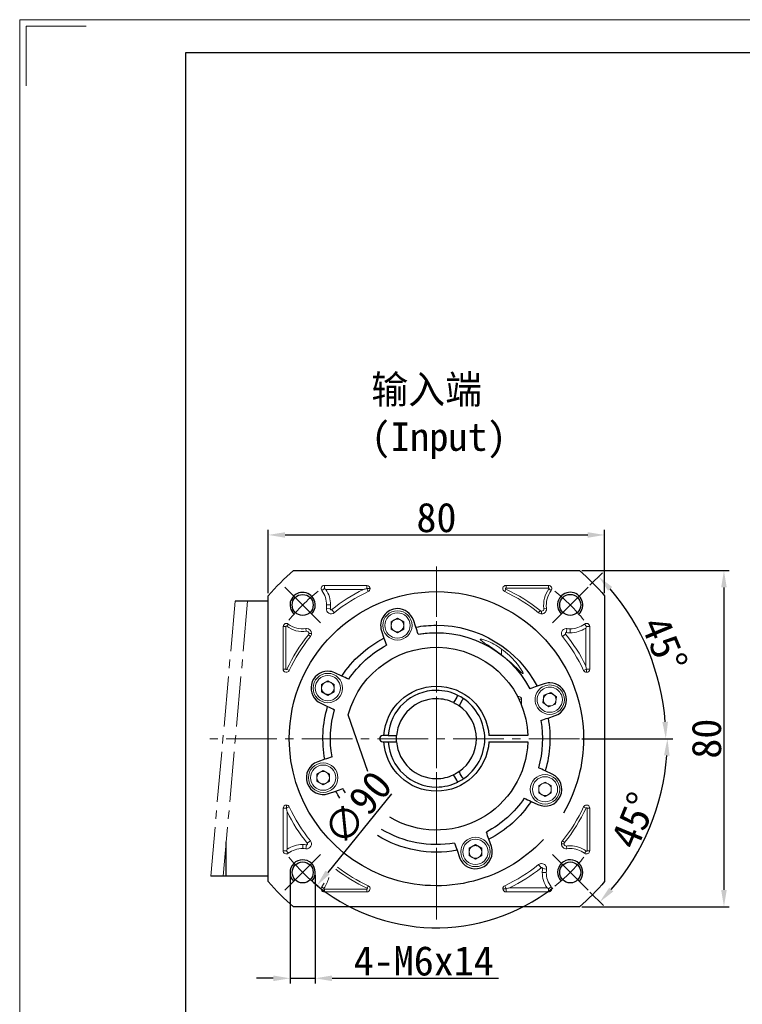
# Model space of a CAD drawing. Header units: millimetres. Extents: x 7456 to 8119, y -872 to -403.
# Tile 2 of 9: x 7456 to 7628, y -637 to -403. Entities that reach past the tile are written whole.
import ezdxf

# ---------------------------------------------------------------- set-up
doc = ezdxf.new("R2010")
doc.units = ezdxf.units.MM
doc.header["$PDSIZE"] = -5
doc.linetypes.add('ACAD_ISO10W100', pattern=[18, 12, -3, 0, -3])
doc.linetypes.add('点画线', pattern=[18, 12, -2, 2, -2])
doc.layers.get('0').update_dxf_attribs({"lineweight": 18})
doc.layers.get('Defpoints').update_dxf_attribs({"lineweight": 18})
for name, color, linetype, lineweight in [('7中心线层', 7, '点画线', 18), ('中性线', 1, 'ACAD_ISO10W100', 15), ('图框_外框线', 7, 'Continuous', 18), ('尺寸线', 7, 'Continuous', 25), ('尺寸线层', 3, 'Continuous', 18), ('粗实线', 7, 'Continuous', 40)]:
    doc.layers.add(name, color=color, linetype=linetype, lineweight=lineweight)
doc.styles.add('工程字', font='txt')
doc.dimstyles.new('ISO-25', dxfattribs={"dimtxt": 7, "dimasz": 4, "dimexe": 1.25, "dimexo": 0.625, "dimtad": 1, "dimtxsty": '工程字', "dimcen": 2, "dimdle": 8, "dimadec": 0, "dimazin": 0, "dimtfac": 1, "dimtmove": 0, "dimatfit": 3, "dimfxl": 1, "dimarcsym": 0})

# ---------------------------------------------------------------- blocks, each defined once
blk = doc.blocks.new('*D13')
at = {"layer": 'Defpoints', "color": 0}
for p in [(7594.99, -525.68), (7514.99, -540.16), (7594.99, -540.16)]:
    blk.add_point(p, dxfattribs=at)
at = {"layer": '尺寸线层', "color": 0, "lineweight": -2}
for p, q in [((7514.99, -539.53), (7514.99, -524.43)), ((7594.99, -539.53), (7594.99, -524.43)), ((7518.99, -525.68), (7590.99, -525.68))]:
    blk.add_line(p, q, dxfattribs=at)
at = {"layer": '尺寸线层', "color": 0}
for points in [[(7518.99, -525.02), (7518.99, -526.35), (7514.99, -525.68)], [(7590.99, -526.35), (7590.99, -525.02), (7594.99, -525.68)]]:
    blk.add_solid(points, dxfattribs=at)
at = {"layer": '尺寸线层', "color": 0, "insert": (7554.99, -521.56), "char_height": 7, "attachment_point": 5, "style": '工程字'}
blk.add_mtext('\\A1;80', dxfattribs=at)
blk = doc.blocks.new('*D14')
at = {"layer": 'Defpoints', "color": 0}
for p in [(7588.99, -534.16), (7588.99, -614.16), (7623.38, -614.16)]:
    blk.add_point(p, dxfattribs=at)
at = {"layer": '尺寸线层', "color": 0, "lineweight": -2}
for p, q in [((7589.61, -534.16), (7624.63, -534.16)), ((7623.38, -538.16), (7623.38, -610.16)), ((7589.61, -614.16), (7624.63, -614.16))]:
    blk.add_line(p, q, dxfattribs=at)
at = {"layer": '尺寸线层', "color": 0}
for points in [[(7624.04, -538.16), (7622.71, -538.16), (7623.38, -534.16)], [(7622.71, -610.16), (7624.04, -610.16), (7623.38, -614.16)]]:
    blk.add_solid(points, dxfattribs=at)
at = {"layer": '尺寸线层', "color": 0, "insert": (7619.25, -574.16), "char_height": 7, "attachment_point": 5, "rotation": 90, "style": '工程字'}
blk.add_mtext('\\A1;80', dxfattribs=at)
blk = doc.blocks.new('*D15')
at = {"layer": 'Defpoints', "color": 0}
for p in [(7583.38, -539.25), (7526.59, -609.07)]:
    blk.add_point(p, dxfattribs=at)
at = {"layer": '尺寸线层', "color": 0, "lineweight": -2}
blk.add_line((7544.29, -587.31), (7529.12, -605.97), dxfattribs=at)
blk.add_arc((7554.99, -574.16), 45, 229.2889, 307.9622, dxfattribs=at)
at = {"layer": '尺寸线层', "color": 0}
blk.add_solid([(7528.6, -605.55), (7529.63, -606.39), (7526.59, -609.07)], dxfattribs=at)
at = {"layer": '尺寸线层', "color": 0, "insert": (7536.22, -590.7), "char_height": 7, "attachment_point": 5, "rotation": 50.8805, "style": '工程字'}
blk.add_mtext('∅90', dxfattribs=at)
blk = doc.blocks.new('*D16')
at = {"layer": 'Defpoints', "color": 0}
for p in [(7591.05, -538.1), (7582.56, -546.58), (7607.69, -560.04), (7501.07, -574.16), (7588.99, -574.16)]:
    blk.add_point(p, dxfattribs=at)
at = {"layer": '尺寸线层', "color": 0, "lineweight": -2}
for p, q in [((7591.49, -537.65), (7594.45, -534.69)), ((7589.61, -574.16), (7610.8, -574.16))]:
    blk.add_line(p, q, dxfattribs=at)
blk.add_arc((7554.99, -574.16), 54.56, 4.2014, 40.7986, dxfattribs=at)
at = {"layer": '尺寸线层', "color": 0}
for points in [[(7596.78, -538.05), (7595.8, -538.96), (7593.57, -535.58)], [(7608.73, -570.19), (7610.07, -570.14), (7609.55, -574.16)]]:
    blk.add_solid(points, dxfattribs=at)
at = {"layer": '尺寸线层', "color": 0, "insert": (7609.2, -551.7), "char_height": 7, "attachment_point": 5, "rotation": 292.5, "style": '工程字'}
blk.add_mtext('45%%d', dxfattribs=at)
blk = doc.blocks.new('*D17')
at = {"layer": 'Defpoints', "color": 0}
for p in [(7501.07, -574.16), (7588.99, -574.16), (7582.56, -601.74), (7602.57, -601.63), (7591.05, -610.22)]:
    blk.add_point(p, dxfattribs=at)
at = {"layer": '尺寸线层', "color": 0, "lineweight": -2}
for p, q in [((7589.61, -574.16), (7611.18, -574.16)), ((7591.49, -610.66), (7594.72, -613.89))]:
    blk.add_line(p, q, dxfattribs=at)
blk.add_arc((7554.99, -574.16), 54.94, 319.1722, 355.8278, dxfattribs=at)
at = {"layer": '尺寸线层', "color": 0}
for points in [[(7610.45, -578.18), (7609.12, -578.13), (7609.93, -574.16)], [(7596.07, -609.63), (7597.05, -610.53), (7593.84, -613.01)]]:
    blk.add_solid(points, dxfattribs=at)
at = {"layer": '尺寸线层', "color": 0, "insert": (7601.94, -593.61), "char_height": 7, "attachment_point": 5, "rotation": 67.5, "style": '工程字'}
blk.add_mtext('45%%d', dxfattribs=at)
blk = doc.blocks.new('*D22')
at = {"layer": 'Defpoints', "color": 0}
for p in [(7520.17, -605.97), (7526.17, -605.97), (7526.17, -631.18)]:
    blk.add_point(p, dxfattribs=at)
at = {"layer": '尺寸线层', "color": 0, "lineweight": -2}
for p, q in [((7520.17, -606.6), (7520.17, -632.43)), ((7526.17, -606.6), (7526.17, -632.43)), ((7516.17, -631.18), (7512.17, -631.18)), ((7520.17, -631.18), (7526.17, -631.18)), ((7530.17, -631.18), (7569.75, -631.18))]:
    blk.add_line(p, q, dxfattribs=at)
at = {"layer": '尺寸线层', "color": 0}
for points in [[(7516.17, -631.85), (7516.17, -630.51), (7520.17, -631.18)], [(7530.17, -630.51), (7530.17, -631.85), (7526.17, -631.18)]]:
    blk.add_solid(points, dxfattribs=at)
at = {"layer": '尺寸线层', "color": 0, "insert": (7551.96, -627.06), "char_height": 7, "attachment_point": 5, "style": '工程字'}
blk.add_mtext('4-M6x14', dxfattribs=at)

msp = doc.modelspace()

# ---------------------------------------------------------------- linework, layer by layer
for p, q in [((7528.3231, -538.4594), (7527.7098, -538.9208)), ((7538.4258, -537.6919), (7528.3231, -537.6919)), ((7528.3231, -538.4594), (7528.3231, -537.6919)), ((7528.6746, -538.6408), (7537.6231, -538.6408)), ((7538.4258, -538.4594), (7538.4258, -537.6919)), ((7538.4258, -538.4594), (7539.1933, -538.4594)), ((7538.4258, -538.4594), (7538.7488, -539.1556)), ((7571.4897, -538.5802), (7571.2228, -539.1556)), ((7581.6485, -537.6919), (7571.5458, -537.6919)), ((7571.5458, -538.3261), (7571.5458, -537.6919)), ((7571.5458, -538.3261), (7581.6485, -538.3261)), ((7581.6485, -538.3261), (7581.6485, -537.6919)), ((7581.755, -538.5395), (7582.2618, -538.9208)), ((7529.7392, -543.2449), (7528.7991, -543.1154)), ((7528.8523, -542.3395), (7529.8012, -542.3395)), ((7530.0933, -543.4445), (7530.6908, -544.1817)), ((7580.5441, -543.202), (7581.1724, -543.1154)), ((7544.2071, -546.346), (7545.7071, -545.48)), ((7545.7071, -545.48), (7547.2071, -546.346)), ((7579.6801, -543.689), (7579.2808, -544.1817)), ((7580.0159, -543.808), (7580.0159, -544.4422)), ((7518.5183, -547.4967), (7518.5183, -557.5994)), ((7519.1525, -547.4967), (7518.5183, -547.4967)), ((7519.1525, -557.5994), (7519.1525, -547.4967)), ((7519.3659, -547.3902), (7519.7472, -546.8834)), ((7524.0284, -548.601), (7523.9419, -547.9727)), ((7544.2071, -548.0781), (7544.2071, -546.346)), ((7545.7071, -548.9441), (7544.2071, -548.0781)), ((7547.2071, -548.0781), (7545.7071, -548.9441)), ((7547.2071, -546.346), (7547.2071, -548.0781)), ((7554.9858, -548.9431), (7554.9858, -547.1594)), ((7585.9002, -548.9127), (7586.0297, -547.9727)), ((7586.8056, -548.0259), (7586.8056, -548.9748)), ((7590.6858, -547.4967), (7590.2244, -546.8834)), ((7590.5044, -547.8482), (7590.5044, -556.7966)), ((7590.6858, -547.4967), (7591.4533, -547.4967)), ((7591.4533, -557.5994), (7591.4533, -547.4967)), ((7524.5154, -549.465), (7525.0082, -549.8643)), ((7524.6344, -549.1293), (7525.2686, -549.1293)), ((7554.9858, -549.6594), (7554.9858, -551.1594)), ((7585.7006, -549.2669), (7584.9634, -549.8643)), ((7570.4858, -554.2147), (7570.4858, -552.8352)), ((7519.1525, -557.5994), (7518.5183, -557.5994)), ((7590.6858, -557.5994), (7589.9896, -557.9223)), ((7590.6858, -557.5994), (7591.4533, -557.5994)), ((7590.6858, -557.5994), (7590.6858, -558.3668)), ((7519.4067, -557.6554), (7519.982, -557.9223)), ((7527.656, -561.2487), (7529.156, -560.3827)), ((7527.656, -562.9808), (7527.656, -561.2487)), ((7529.156, -560.3827), (7530.656, -561.2487)), ((7530.656, -561.2487), (7530.656, -562.9808)), ((7529.156, -563.8468), (7527.656, -562.9808)), ((7530.656, -562.9808), (7529.156, -563.8468)), ((7574.3007, -564.1594), (7574.6108, -564.1594)), ((7580.3323, -565.542), (7580.5599, -563.825)), ((7580.5599, -563.825), (7582.1607, -563.1636)), ((7582.1607, -563.1636), (7583.5339, -564.2193)), ((7583.5339, -564.2193), (7583.3062, -565.9363)), ((7574.6117, -564.7844), (7575.2358, -564.7844)), ((7575.2358, -566.2222), (7575.2358, -564.7844)), ((7581.7054, -566.5977), (7580.3323, -565.542)), ((7583.3062, -565.9363), (7581.7054, -566.5977)), ((7526.5385, -582.572), (7528.0385, -581.706)), ((7526.5385, -584.3041), (7526.5385, -582.572)), ((7528.0385, -581.706), (7529.5385, -582.572)), ((7529.5385, -582.572), (7529.5385, -584.3041)), ((7528.0385, -585.1701), (7526.5385, -584.3041)), ((7529.5385, -584.3041), (7528.0385, -585.1701)), ((7579.3156, -585.3379), (7580.8156, -584.4719)), ((7579.3156, -587.07), (7579.3156, -585.3379)), ((7580.8156, -584.4719), (7582.3156, -585.3379)), ((7582.3156, -585.3379), (7582.3156, -587.07)), ((7580.8156, -587.936), (7579.3156, -587.07)), ((7582.3156, -587.07), (7580.8156, -587.936)), ((7519.2858, -590.7193), (7519.2858, -589.9519)), ((7519.2858, -590.7193), (7519.982, -590.3964)), ((7590.5649, -590.6633), (7589.9896, -590.3964)), ((7518.5183, -590.7193), (7518.5183, -600.822)), ((7519.2858, -590.7193), (7518.5183, -590.7193)), ((7519.4672, -600.4705), (7519.4672, -591.5221)), ((7590.819, -590.7193), (7591.4533, -590.7193)), ((7590.819, -590.7193), (7590.819, -600.822)), ((7591.4533, -600.822), (7591.4533, -590.7193)), ((7554.9858, -598.6594), (7554.9858, -597.1594)), ((7523.166, -600.2928), (7523.166, -599.3439)), ((7524.0713, -599.406), (7523.9419, -600.346)), ((7524.271, -599.0518), (7525.0082, -598.4544)), ((7562.7645, -600.2406), (7564.2645, -599.3746)), ((7564.2645, -599.3746), (7565.7645, -600.2406)), ((7585.3372, -599.1894), (7584.7029, -599.1894)), ((7585.4561, -598.8537), (7584.9634, -598.4544)), ((7585.9432, -599.7177), (7586.0297, -600.346)), ((7519.2858, -600.822), (7518.5183, -600.822)), ((7519.2858, -600.822), (7519.7472, -601.4353)), ((7562.7645, -601.9727), (7562.7645, -600.2406)), ((7564.2645, -602.8387), (7562.7645, -601.9727)), ((7565.7645, -601.9727), (7564.2645, -602.8387)), ((7565.7645, -600.2406), (7565.7645, -601.9727)), ((7590.6057, -600.9285), (7590.2244, -601.4353)), ((7590.819, -600.822), (7591.4533, -600.822)), ((7579.8782, -604.8742), (7579.2808, -604.137)), ((7581.1193, -605.9792), (7580.1704, -605.9792)), ((7580.2324, -605.0738), (7581.1724, -605.2033)), ((7538.4819, -609.7385), (7538.7488, -609.1631)), ((7571.5458, -609.8594), (7571.2228, -609.1631)), ((7528.2166, -609.7792), (7527.7098, -609.3979)), ((7528.3231, -609.9926), (7528.3231, -610.6268)), ((7538.4258, -609.9926), (7528.3231, -609.9926)), ((7528.3231, -610.6268), (7538.4258, -610.6268)), ((7538.4258, -609.9926), (7538.4258, -610.6268)), ((7571.5458, -609.8594), (7570.7783, -609.8594)), ((7571.5458, -609.8594), (7571.5458, -610.6268)), ((7571.5458, -610.6268), (7581.6485, -610.6268)), ((7581.2969, -609.6779), (7572.3485, -609.6779)), ((7581.6485, -609.8594), (7582.2618, -609.3979)), ((7581.6485, -609.8594), (7581.6485, -610.6268))]:
    msp.add_line(p, q)
for centre, radius, start, end in [((7528.3231, -538.4594), 0.7675, 90, 216.957666), ((7523.166, -542.3395), 6.6352, 0, 33.879326), ((7554.9858, -574.1594), 39.5352, 116.051014, 129.022628), ((7538.4258, -538.4594), 0.7675, 0, 90), ((7538.4258, -538.4594), 0.7675, 294.884935, 0), ((7571.5458, -538.4594), 0.7675, 90, 245.115065), ((7554.9858, -574.1594), 39.2206, 50.977372, 65.115066), ((7586.8056, -542.3395), 6.3206, 143.042334, 187.842188), ((7581.6485, -538.4594), 0.7675, 323.042334, 90), ((7529.9557, -543.2747), 1.1675, 172.157812, 309.022628), ((7523.166, -542.3395), 6.6352, 352.157812, 0), ((7580.0159, -543.2747), 1.1675, 270, 7.842188), ((7545.7071, -547.2121), 3, 90, 270), ((7545.7071, -547.2121), 1.5, 120, 180), ((7545.7071, -547.2121), 1.5, 90, 120), ((7545.7071, -547.2121), 3, 270, 90), ((7545.7071, -547.2121), 1.5, 60, 90), ((7580.0159, -543.2747), 1.1675, 230.977372, 270), ((7519.2858, -547.4967), 0.7675, 90, 180), ((7519.2858, -547.4967), 0.7675, 53.042334, 90), ((7523.166, -542.3395), 6.3206, 233.042334, 277.842188), ((7524.1012, -549.1293), 1.1675, 90, 97.842188), ((7524.1012, -549.1293), 1.1675, 0, 90), ((7545.7071, -547.2121), 1.5, 180, 240), ((7545.7071, -547.2121), 1.5, 300, 0), ((7585.8704, -549.1293), 1.1675, 90, 219.022628), ((7585.8704, -549.1293), 1.1675, 82.157812, 90), ((7586.8056, -542.3395), 6.6352, 270, 303.879326), ((7590.6858, -547.4967), 0.7675, 90, 126.957666), ((7590.6858, -547.4967), 0.7675, 0, 90), ((7554.9858, -574.1594), 39.2206, 140.977372, 155.115066), ((7524.1012, -549.1293), 1.1675, 320.977372, 0), ((7545.7071, -547.2121), 1.5, 240, 270), ((7545.7071, -547.2121), 1.5, 270, 300), ((7554.9858, -574.1594), 39.5352, 26.051014, 39.022628), ((7586.8056, -542.3395), 6.6352, 262.157812, 270), ((7519.2858, -557.5994), 0.7675, 180, 335.115065), ((7590.6858, -557.5994), 0.7675, 270, 0), ((7529.156, -562.1147), 3, 90, 270), ((7529.156, -562.1147), 3, 270, 90), ((7590.6858, -557.5994), 0.7675, 204.884935, 270), ((7529.156, -562.1147), 1.5, 120, 180), ((7529.156, -562.1147), 1.5, 180, 240), ((7529.156, -562.1147), 1.5, 90, 120), ((7529.156, -562.1147), 1.5, 60, 90), ((7529.156, -562.1147), 1.5, 300, 0), ((7581.9331, -564.8807), 3, 22.448281, 202.448281), ((7529.156, -562.1147), 1.5, 240, 270), ((7529.156, -562.1147), 1.5, 270, 300), ((7574.6108, -564.7844), 0.625, 0, 90), ((7581.9331, -564.8807), 3, 202.448281, 22.448281), ((7581.9331, -564.8807), 1.5, 52.448281, 112.448281), ((7581.9331, -564.8807), 1.5, 22.448281, 52.448281), ((7581.9331, -564.8807), 1.5, 352.448281, 22.448281), ((7581.9331, -564.8807), 1.5, 172.448281, 202.448281), ((7581.9331, -564.8807), 1.5, 202.448281, 232.448281), ((7581.9331, -564.8807), 1.5, 232.448281, 292.448281), ((7581.9331, -564.8807), 1.5, 292.448281, 352.448281), ((7528.0385, -583.438), 3, 90, 270), ((7528.0385, -583.438), 3, 270, 90), ((7528.0385, -583.438), 1.5, 120, 180), ((7528.0385, -583.438), 1.5, 90, 120), ((7528.0385, -583.438), 1.5, 60, 90), ((7580.8156, -586.204), 3, 90, 270), ((7580.8156, -586.204), 3, 270, 90), ((7528.0385, -583.438), 1.5, 180, 240), ((7528.0385, -583.438), 1.5, 240, 270), ((7528.0385, -583.438), 1.5, 270, 300), ((7528.0385, -583.438), 1.5, 300, 0), ((7580.8156, -586.204), 1.5, 120, 180), ((7580.8156, -586.204), 1.5, 90, 120), ((7580.8156, -586.204), 1.5, 60, 90), ((7580.8156, -586.204), 1.5, 180, 240), ((7580.8156, -586.204), 1.5, 240, 270), ((7580.8156, -586.204), 1.5, 270, 300), ((7580.8156, -586.204), 1.5, 300, 0), ((7519.2858, -590.7193), 0.7675, 90, 180), ((7519.2858, -590.7193), 0.7675, 24.884935, 90), ((7590.6858, -590.7193), 0.7675, 90, 155.115065), ((7590.6858, -590.7193), 0.7675, 0, 90), ((7554.9858, -574.1594), 39.5352, 206.051014, 219.022628), ((7554.9858, -574.1594), 39.2206, 320.977372, 335.115066), ((7523.166, -605.9792), 6.6352, 90, 123.879326), ((7523.166, -605.9792), 6.6352, 82.157812, 90), ((7524.1012, -599.1894), 1.1675, 262.157812, 39.022628), ((7564.2645, -601.1066), 3, 90, 270), ((7564.2645, -601.1066), 1.5, 90, 120), ((7564.2645, -601.1066), 3, 270, 90), ((7564.2645, -601.1066), 1.5, 60, 90), ((7585.8704, -599.1894), 1.1675, 140.977372, 180), ((7585.8704, -599.1894), 1.1675, 180, 277.842188), ((7586.8056, -605.9792), 6.3206, 90, 97.842188), ((7586.8056, -605.9792), 6.3206, 53.042334, 90), ((7519.2858, -600.822), 0.7675, 180, 306.957666), ((7564.2645, -601.1066), 1.5, 120, 180), ((7564.2645, -601.1066), 1.5, 180, 240), ((7564.2645, -601.1066), 1.5, 300, 0), ((7590.6858, -600.822), 0.7675, 233.042334, 0), ((7564.2645, -601.1066), 1.5, 240, 270), ((7564.2645, -601.1066), 1.5, 270, 300), ((7580.0159, -605.044), 1.1675, 90, 129.022628), ((7580.0159, -605.044), 1.1675, 352.157812, 90), ((7554.9858, -574.1594), 39.2206, 232.404245, 245.115066), ((7554.9858, -574.1594), 39.5352, 296.051014, 309.022628), ((7586.8056, -605.9792), 6.6352, 172.157812, 180), ((7586.8056, -605.9792), 6.6352, 180, 213.879326), ((7523.166, -605.9792), 6.3206, 323.042334, 348.620522), ((7538.4258, -609.8594), 0.7675, 270, 65.115065), ((7571.5458, -609.8594), 0.7675, 114.884935, 180), ((7528.3231, -609.8594), 0.7675, 143.042334, 270), ((7571.5458, -609.8594), 0.7675, 180, 270), ((7581.6485, -609.8594), 0.7675, 270, 36.957666)]:
    msp.add_arc(centre, radius, start, end)
at = {"extrusion": (0, 0, -1)}
for centre, radius, start, end in [((-7523.166, -542.3395), 5.6863, 143.042334, 180), ((-7554.9858, -574.1594), 38.5863, 50.977372, 65.115066), ((-7554.9858, -574.1594), 38.5863, 114.884934, 129.022628), ((-7586.8056, -542.3395), 5.6863, 352.157812, 36.957666), ((-7523.166, -542.3395), 5.6863, 180, 187.842188), ((-7580.0159, -543.2747), 0.5333, 172.157812, 270), ((-7545.7071, -547.2121), 3.5, 270, 90), ((-7545.7071, -547.2121), 3.5, 90, 270), ((-7545.7071, -547.2121), 1.5, 120, 180), ((-7580.0159, -543.2747), 0.5333, 270, 309.022628), ((-7523.166, -542.3395), 5.6863, 262.157812, 306.957666), ((-7586.8056, -542.3395), 5.6863, 270, 277.842188), ((-7586.8056, -542.3395), 5.6863, 233.042334, 270), ((-7554.9858, -574.1594), 38.5863, 24.884934, 39.022628), ((-7524.1012, -549.1293), 0.5333, 82.157812, 90), ((-7524.1012, -549.1293), 0.5333, 90, 180), ((-7524.1012, -549.1293), 0.5333, 180, 219.022628), ((-7554.9858, -574.1594), 38.5863, 140.977372, 155.115066), ((-7529.156, -562.1147), 3.5, 270, 90), ((-7529.156, -562.1147), 3.5, 90, 270), ((-7529.156, -562.1147), 1.5, 120, 180), ((-7581.9331, -564.8807), 3.5, 337.551719, 157.551719), ((-7581.9331, -564.8807), 3.5, 157.551719, 337.551719), ((-7581.9331, -564.8807), 1.5, 7.551719, 67.551719), ((-7528.0385, -583.438), 3.5, 270, 90), ((-7528.0385, -583.438), 3.5, 90, 270), ((-7528.0385, -583.438), 1.5, 120, 180), ((-7580.8156, -586.204), 3.5, 270, 90), ((-7580.8156, -586.204), 3.5, 90, 270), ((-7580.8156, -586.204), 1.5, 120, 180), ((-7554.9858, -574.1594), 38.5863, 320.977372, 335.115066), ((-7554.9858, -574.1594), 38.5863, 204.884934, 219.022628), ((-7564.2645, -601.1066), 3.5, 270, 90), ((-7564.2645, -601.1066), 3.5, 90, 270), ((-7585.8704, -599.1894), 0.5333, 0, 39.022628), ((-7585.8704, -599.1894), 0.5333, 270, 0), ((-7585.8704, -599.1894), 0.5333, 262.157812, 270), ((-7523.166, -605.9792), 5.6863, 53.042334, 90), ((-7523.166, -605.9792), 5.6863, 90, 97.842188), ((-7564.2645, -601.1066), 1.5, 120, 180), ((-7586.8056, -605.9792), 5.6863, 82.157812, 90), ((-7586.8056, -605.9792), 5.6863, 90, 126.957666), ((-7554.9858, -574.1594), 38.5863, 230.977372, 245.115066), ((-7554.9858, -574.1594), 38.5863, 294.884934, 307.549344), ((-7586.8056, -605.9792), 5.6863, 0, 7.842188), ((-7586.8056, -605.9792), 5.6863, 323.042334, 0), ((-7523.166, -605.9792), 5.6863, 206.781655, 216.957666)]:
    msp.add_arc(centre, radius, start, end, dxfattribs=at)
for points in [[(7528.6746, -538.6408), (7528.5611, -538.5803), (7528.4442, -538.5198), (7528.3231, -538.4594)], [(7537.6231, -538.6408), (7537.885, -538.5802), (7538.1523, -538.5197), (7538.4258, -538.4594)], [(7581.6485, -538.3261), (7581.6989, -538.3454), (7581.7996, -538.3839), (7581.7699, -538.4876), (7581.755, -538.5395)], [(7590.5044, -547.8482), (7590.5649, -547.7347), (7590.6254, -547.6178), (7590.6858, -547.4967)], [(7590.5044, -556.7966), (7590.565, -557.0585), (7590.6254, -557.3259), (7590.6858, -557.5994)], [(7519.4672, -591.5221), (7519.4066, -591.2602), (7519.3461, -590.9928), (7519.2858, -590.7193)], [(7519.4672, -600.4705), (7519.4067, -600.584), (7519.3462, -600.7009), (7519.2858, -600.822)], [(7590.819, -600.822), (7590.7998, -600.8724), (7590.7612, -600.9732), (7590.6575, -600.9434), (7590.6057, -600.9285)], [(7528.3231, -609.9926), (7528.2727, -609.9733), (7528.1719, -609.9348), (7528.2017, -609.8311), (7528.2166, -609.7792)], [(7572.3485, -609.6779), (7572.0866, -609.7385), (7571.8193, -609.799), (7571.5458, -609.8594)], [(7581.2969, -609.6779), (7581.4104, -609.7384), (7581.5274, -609.7989), (7581.6485, -609.8594)]]:
    msp.add_open_spline(points, degree=3)
for points, knots in [([(7571.4897, -538.5802), (7571.4638, -538.5599), (7571.4167, -538.5229), (7571.4097, -538.4293), (7571.4554, -538.3474), (7571.5137, -538.3336), (7571.5458, -538.3261)], [0, 0, 0, 0, 0.27455379, 0.49999991, 0.72539698, 1, 1, 1, 1]), ([(7530.0933, -543.4445), (7530.0518, -543.4664), (7529.9741, -543.5073), (7529.844, -543.473), (7529.7472, -543.3794), (7529.742, -543.2918), (7529.7392, -543.2449)], [0, 0, 0, 0, 0.26726212, 0.50000021, 0.73268319, 1, 1, 1, 1]), ([(7519.1525, -547.4967), (7519.1697, -547.4487), (7519.1942, -547.38), (7519.2955, -547.3562), (7519.34, -547.3777), (7519.3659, -547.3902)], [0, 0, 0, 0, 0.49061274, 0.70344526, 1, 1, 1, 1]), ([(7570.4858, -552.8353), (7569.3004, -551.9737), (7567.9925, -551.258), (7565.9679, -550.449), (7565.338, -550.365), (7565.4399, -550.7531), (7566.142, -551.2114), (7568.1029, -552.4899), (7569.3282, -553.315), (7570.4858, -554.2147)], [0, 0, 0, 0, 0.25, 0.25, 0.5, 0.5, 0.75, 0.75, 1, 1, 1, 1]), ([(7585.7006, -549.2669), (7585.6789, -549.2254), (7585.6384, -549.1478), (7585.679, -548.9821), (7585.8083, -548.9048), (7585.8903, -548.9119), (7585.9002, -548.9127)], [0, 0, 0, 0, 0.27078281, 0.50658679, 0.94037462, 1, 1, 1, 1]), ([(7570.4858, -554.2147), (7571.7692, -555.212), (7572.9574, -556.2895), (7574.4057, -557.695), (7574.8421, -558.1351), (7575.4586, -558.6793), (7575.62, -558.746), (7575.5376, -558.3561), (7575.3204, -557.9472), (7574.7099, -557.0148), (7574.3216, -556.4954), (7572.9547, -554.8889), (7571.8024, -553.7924), (7570.4858, -552.8353)], [0, 0, 0, 0, 0.25, 0.25, 0.375, 0.375, 0.5, 0.5, 0.625, 0.625, 0.75, 0.75, 1, 1, 1, 1]), ([(7519.4067, -557.6554), (7519.3863, -557.6813), (7519.3493, -557.7285), (7519.2558, -557.7354), (7519.1738, -557.6898), (7519.1601, -557.6314), (7519.1525, -557.5994)], [0, 0, 0, 0, 0.27455388, 0.50000007, 0.72538872, 1, 1, 1, 1]), ([(7590.5649, -590.6633), (7590.6017, -590.6267), (7590.6618, -590.567), (7590.7916, -590.6154), (7590.8093, -590.6825), (7590.819, -590.7193)], [0, 0, 0, 0, 0.41547853, 0.67867291, 1, 1, 1, 1]), ([(7524.271, -599.0518), (7524.2928, -599.0934), (7524.3337, -599.1711), (7524.2994, -599.3012), (7524.2058, -599.3979), (7524.1182, -599.4032), (7524.0713, -599.406)], [0, 0, 0, 0, 0.26726212, 0.50000021, 0.73268319, 1, 1, 1, 1]), ([(7579.8782, -604.8742), (7579.9226, -604.8513), (7580.0183, -604.8019), (7580.2057, -604.8818), (7580.2232, -605.0073), (7580.2324, -605.0738)], [0, 0, 0, 0, 0.28901626, 0.62336644, 1, 1, 1, 1]), ([(7538.4819, -609.7385), (7538.5078, -609.7588), (7538.5549, -609.7958), (7538.5618, -609.8894), (7538.5162, -609.9713), (7538.4579, -609.9851), (7538.4258, -609.9926)], [0, 0, 0, 0, 0.27455388, 0.50000007, 0.72538872, 1, 1, 1, 1])]:
    msp.add_open_spline(points, degree=3, knots=knots)
at = {"layer": '7中心线层'}
for p, q in [((7554.9858, -617.1753), (7554.9858, -531.7355)), ((7554.9858, -612.1594), (7554.9858, -536.1594)), ((7527.4086, -546.5822), (7518.9233, -538.0969)), ((7582.563, -546.5822), (7591.0482, -538.0969)), ((7507.0999, -541.4094), (7501.297, -606.9094)), ((7510.0653, -541.4094), (7504.2625, -606.9094)), ((7588.9858, -574.1594), (7501.0723, -574.1594)), ((7527.4086, -601.7365), (7518.9233, -610.2218)), ((7582.563, -601.7365), (7591.0482, -610.2218))]:
    msp.add_line(p, q, dxfattribs=at)
for start, end in [(128.745477, 141.242041), (38.757959, 51.254523)]:
    msp.add_arc((7554.9858, -574.1594), 45, start, end, dxfattribs=at)
at = {"layer": '中性线', "color": 7}
for start, end in [(218.757959, 231.254523), (308.745477, 321.242041)]:
    msp.add_arc((7554.9858, -574.1594), 45, start, end, dxfattribs=at)
at = {"layer": '图框_外框线', "color": 3}
msp.add_lwpolyline([(7455.8505, -871.6639), (8118.5104, -871.6639), (8118.5104, -403.0687), (7455.8505, -403.0687)], close=True, dxfattribs=at)
msp.add_lwpolyline([(7457.4283, -418.8463), (7457.4283, -404.6465), (7471.6282, -404.6465)], dxfattribs=at)
at = {"layer": '图框_外框线', "color": 3, "lineweight": 25}
msp.add_lwpolyline([(7495.2946, -863.7751), (8110.6216, -863.7751), (8110.6216, -410.9575), (7495.2946, -410.9575)], close=True, dxfattribs=at)
at = {"layer": '尺寸线'}
for centre, start, end in [((7523.1591, -542.3396), 315.093566, 227.009856), ((7586.8056, -542.3326), 313.002625, 225.093677), ((7523.166, -605.9861), 317.009856, 224.906323), ((7586.8125, -605.9792), 314.906434, 223.002625)]:
    msp.add_arc(centre, 3, start, end, dxfattribs=at)
at = {"layer": '粗实线', "linetype": 'Continuous', "lineweight": 30}
for p, q in [((7520.9821, -534.1594), (7588.9895, -534.1594)), ((7514.9858, -574.1594), (7514.9858, -540.1557)), ((7594.9858, -540.1557), (7594.9858, -608.163)), ((7514.9858, -541.4093), (7507.0999, -541.4094)), ((7550.0745, -547.6098), (7549.4892, -545.9098)), ((7541.925, -548.5143), (7542.5104, -550.2143)), ((7532.476, -559.2493), (7530.8465, -558.4895)), ((7580.6308, -561.0986), (7578.9308, -561.6839)), ((7559.8235, -564.2802), (7559.361, -565.0813)), ((7527.4655, -565.74), (7529.095, -566.4998)), ((7561.1225, -565.0302), (7560.66, -565.8313)), ((7538.66, -581.9633), (7533.9949, -568.4633)), ((7581.5354, -569.2481), (7583.2353, -568.6627)), ((7542.5083, -573.4094), (7542.2358, -573.4094)), ((7544.0114, -573.4094), (7544.9364, -573.4094)), ((7576.7229, -573.4094), (7567.4633, -573.4094)), ((7514.9858, -608.163), (7514.9858, -574.1594)), ((7542.2358, -574.9094), (7542.5083, -574.9094)), ((7544.0114, -574.9094), (7544.9364, -574.9094)), ((7567.4633, -574.9094), (7576.7229, -574.9094)), ((7594.9858, -577.1256), (7594.9858, -608.163)), ((7528.4362, -579.0706), (7526.7362, -579.656)), ((7559.8235, -584.0385), (7559.361, -583.2374)), ((7561.1225, -583.2885), (7560.66, -582.4874)), ((7582.506, -582.5787), (7580.8765, -581.8189)), ((7529.3408, -587.2201), (7531.0408, -586.6348)), ((7577.4956, -589.0694), (7579.1251, -589.8292)), ((7504.9862, -606.9094), (7504.9862, -598.7406)), ((7568.0466, -599.8044), (7567.4612, -598.1044)), ((7559.8971, -600.7089), (7560.4824, -602.4089)), ((7505.1862, -606.9094), (7501.2833, -606.9094)), ((7514.9858, -606.9094), (7505.1862, -606.9094)), ((7588.9895, -614.1594), (7520.9821, -614.1594))]:
    msp.add_line(p, q, dxfattribs=at)
for centre in [(7523.1625, -542.343), (7586.8021, -542.3361), (7523.1694, -605.9826), (7586.8091, -605.9757)]:
    msp.add_circle(centre, 2.5, dxfattribs=at)
at = {"layer": '粗实线', "linetype": 'Continuous', "lineweight": 30, "extrusion": (0, 0, -1)}
for radius, start, end in [(52.5, 40.367594, 49.632406), (52.5, 130.367594, 139.632406), (35, 0, 180), (27, 79.519624, 90), (25.2162, 80.127274, 151.872726), (27, 90, 152.480376), (27, 33.519624, 62.480376), (25.2162, 80.127274, 90), (21.75, 15.182088, 178.023892), (25.2162, 34.127274, 61.872726), (12.5, 3.439813, 176.560187), (27, 349.519624, 16.480376), (25.2162, 350.127274, 15.872726), (27, 169.519624, 196.480376), (25.2162, 170.127274, 195.872726), (35, 223.321952, 0), (12.5, 183.439813, 356.560187), (21.75, 181.976108, 300.711961), (35, 180, 210.390776), (27, 328.295832, 332.480376), (25.2162, 329.170251, 331.872726), (25.2162, 214.127274, 241.872726), (27, 213.519624, 242.480376), (27, 259.519624, 301.325247), (25.2162, 260.127274, 301.145548), (52.5, 310.367594, 319.632406), (52.5, 220.367594, 229.632406)]:
    msp.add_arc((-7554.9858, -574.1594), radius, start, end, dxfattribs=at)
at = {"layer": '粗实线', "linetype": 'Continuous', "lineweight": 30}
for centre, radius, start, end in [((7545.7071, -547.2121), 4, 90, 199), ((7545.7071, -547.2121), 4, 19, 90), ((7529.156, -562.1147), 4, 90, 245), ((7529.156, -562.1147), 4, 65, 90), ((7581.9331, -564.8807), 4, 90, 109), ((7581.9331, -564.8807), 4, 289, 90), ((7554.9858, -574.1594), 11.5, 90, 176.260665), ((7554.9858, -574.1594), 11.5, 63.739335, 90), ((7554.9858, -574.1594), 11.5, 55.805735, 63.741718), ((7554.9858, -574.1594), 11.5, 303.739335, 56.260665), ((7554.9858, -574.1594), 9.5, 90, 175.471937), ((7554.9858, -574.1594), 9.5, 64.528063, 90), ((7554.9858, -574.1594), 9.5, 304.528063, 55.471937), ((7542.2358, -574.1594), 0.75, 90, 270), ((7554.9858, -574.1594), 11.5, 183.739335, 270), ((7554.9858, -574.1594), 9.5, 184.528063, 270), ((7528.0385, -583.438), 4, 109, 289), ((7554.9858, -574.1594), 9.5, 270, 295.471937), ((7580.8156, -586.204), 4, 245, 65), ((7554.9858, -574.1594), 11.5, 270, 296.260665), ((7554.9858, -574.1594), 11.5, 296.371504, 303.202272), ((7564.2645, -601.1066), 4, 199, 19)]:
    msp.add_arc(centre, radius, start, end, dxfattribs=at)
for points in [[(7550.6622, -549.3166), (7550.4662, -548.7472), (7550.2703, -548.1783), (7550.0745, -547.6098)], [(7542.5104, -550.2143), (7542.7061, -550.7828), (7542.902, -551.3517), (7543.0981, -551.9211)], [(7534.112, -560.0122), (7533.5662, -559.7577), (7533.0209, -559.5034), (7532.476, -559.2493)], [(7578.9308, -561.6839), (7578.3623, -561.8797), (7577.7934, -562.0756), (7577.224, -562.2716)], [(7560.074, -563.8463), (7559.9905, -563.9909), (7559.907, -564.1356), (7559.8235, -564.2802)], [(7561.3731, -564.5963), (7561.2896, -564.7409), (7561.206, -564.8856), (7561.1225, -565.0302)], [(7529.095, -566.4998), (7529.6399, -566.7539), (7530.1852, -567.0082), (7530.731, -567.2627)], [(7559.361, -565.0813), (7559.2645, -565.2485), (7559.168, -565.4156), (7559.0714, -565.5828)], [(7560.66, -565.8313), (7560.5635, -565.9985), (7560.467, -566.1656), (7560.3705, -566.3328)], [(7579.8286, -569.8358), (7580.398, -569.6397), (7580.9669, -569.4438), (7581.5354, -569.2481)], [(7543.5103, -573.4094), (7543.6773, -573.4094), (7543.8443, -573.4094), (7544.0114, -573.4094)], [(7544.9364, -573.4094), (7545.1294, -573.4094), (7545.3224, -573.4094), (7545.5154, -573.4094)], [(7545.5154, -574.9094), (7545.476, -574.4112), (7545.476, -573.9075), (7545.5154, -573.4094)], [(7543.5103, -574.9094), (7543.6773, -574.9094), (7543.8443, -574.9094), (7544.0114, -574.9094)], [(7544.9364, -574.9094), (7545.1294, -574.9094), (7545.3224, -574.9094), (7545.5154, -574.9094)], [(7530.143, -578.4829), (7529.5736, -578.679), (7529.0047, -578.8749), (7528.4362, -579.0706)], [(7580.8765, -581.8189), (7580.3316, -581.5648), (7579.7863, -581.3105), (7579.2406, -581.056)], [(7560.3705, -581.9859), (7559.9588, -582.2692), (7559.5226, -582.521), (7559.0714, -582.7359)], [(7559.361, -583.2374), (7559.2645, -583.0703), (7559.168, -582.9031), (7559.0714, -582.7359)], [(7560.66, -582.4874), (7560.5635, -582.3203), (7560.467, -582.1531), (7560.3705, -581.9859)], [(7561.3731, -583.7224), (7561.2896, -583.5778), (7561.206, -583.4331), (7561.1225, -583.2885)], [(7560.074, -584.4724), (7559.9905, -584.3278), (7559.907, -584.1831), (7559.8235, -584.0385)], [(7531.0408, -586.6348), (7531.6092, -586.439), (7532.1781, -586.2431), (7532.7475, -586.0471)], [(7575.8596, -588.3065), (7576.4054, -588.561), (7576.9507, -588.8153), (7577.4956, -589.0694)], [(7567.4612, -598.1044), (7567.2655, -597.5359), (7567.0696, -596.967), (7566.8735, -596.3976)], [(7559.3094, -599.0021), (7559.5054, -599.5715), (7559.7013, -600.1404), (7559.8971, -600.7089)]]:
    msp.add_open_spline(points, degree=3, dxfattribs=at)
for points, knots in [([(7559.0714, -565.5828), (7559.2967, -565.6901), (7559.5177, -565.8062), (7559.9507, -566.0561), (7560.1629, -566.1899), (7560.3705, -566.3328)], [0, 0, 0, 0, 0.5, 0.5, 1, 1, 1, 1]), ([(7543.5126, -573.4094), (7543.508, -573.4094), (7543.491, -573.4094), (7543.417, -573.4094), (7543.3613, -573.4094), (7543.2216, -573.4094), (7543.1357, -573.4094), (7542.946, -573.4094), (7542.8394, -573.4094), (7542.6575, -573.4094), (7542.5827, -573.4094), (7542.5083, -573.4094)], [0, 0, 0, 0, 0.21440062, 0.21440062, 0.42878771, 0.42878771, 0.64338873, 0.64338873, 0.85842116, 0.85842116, 1, 1, 1, 1]), ([(7542.5083, -574.9094), (7542.6206, -574.9094), (7542.7345, -574.9094), (7542.9464, -574.9094), (7543.0474, -574.9094), (7543.2227, -574.9094), (7543.2994, -574.9094), (7543.4181, -574.9094), (7543.4618, -574.9094), (7543.5016, -574.9094), (7543.5149, -574.9094), (7543.5097, -574.9094)], [0, 0, 0, 0, 0.21545107, 0.21545107, 0.43091105, 0.43091105, 0.6462228, 0.6462228, 0.86113777, 0.86113777, 1, 1, 1, 1])]:
    msp.add_open_spline(points, degree=3, knots=knots, dxfattribs=at)

# ---------------------------------------------------------------- texts
at = {"layer": '尺寸线', "color": 0, "linetype": 'ByBlock', "insert": (7539.487, -487.6637), "char_height": 6.75, "width": 50.697754, "attachment_point": 1, "style": '工程字'}
msp.add_mtext('输入端(Input)', dxfattribs=at)

# ---------------------------------------------------------------- dimensions: what is measured, and where the dimension line sits
at = {"layer": '尺寸线层'}
dim = msp.add_linear_dim(base=(7594.9858, -525.6833), p1=(7514.9858, -540.1557), p2=(7594.9858, -540.1557), dimstyle='ISO-25', override={"dimsah": 1, "dimtolj": 1}, dxfattribs=at)
dim.commit()
dim.dimension.update_dxf_attribs({"geometry": '*D13', "text_midpoint": (7554.9858, -521.5583)})
dim = msp.add_linear_dim(base=(7623.3782, -614.1594), p1=(7588.9895, -534.1594), p2=(7588.9895, -614.1594), angle=90, dimstyle='ISO-25', override={"dimsah": 1, "dimtolj": 1}, dxfattribs=at)
dim.commit()
dim.dimension.update_dxf_attribs({"geometry": '*D14', "text_midpoint": (7619.2532, -574.1594)})
for base, line1, line2, picture, middle in [((7607.6881, -560.0378), ((7582.563, -546.5822), (7591.0482, -538.0969)), ((7588.9858, -574.1594), (7501.0723, -574.1594)), '*D16', (7609.205, -551.701)), ((7602.5676, -601.6307), ((7588.9858, -574.1594), (7501.0723, -574.1594)), ((7582.563, -601.7365), (7591.0482, -610.2218)), '*D17', (7601.9352, -593.6064))]:
    dim = msp.add_angular_dim_2l(base=base, line1=line1, line2=line2, dimstyle='ISO-25', override={"dimtxsty": '工程字'}, dxfattribs=at)
    dim.commit()
    dim.dimension.update_dxf_attribs({"geometry": picture, "text_midpoint": middle})
dim = msp.add_diameter_dim_2p(p1=(7583.3781, -539.2469), p2=(7526.5935, -609.0718), dimstyle='ISO-25', override={"dimtxsty": '工程字'}, dxfattribs=at)
dim.commit()
dim.dimension.update_dxf_attribs({"geometry": '*D15', "text_midpoint": (7539.4163, -593.3043), "dimtype": 163})
dim = msp.add_linear_dim(base=(7526.166, -631.1807), p1=(7520.166, -605.9736), p2=(7526.166, -605.9736), angle=180, text='4-M<>x14', dimstyle='ISO-25', override={"dimtxt": 7, "dimtxsty": '工程字'}, dxfattribs=at)
dim.commit()
dim.dimension.update_dxf_attribs({"geometry": '*D22', "text_midpoint": (7551.9586, -631.1807), "dimtype": 160})

doc.saveas('drawing.dxf')
